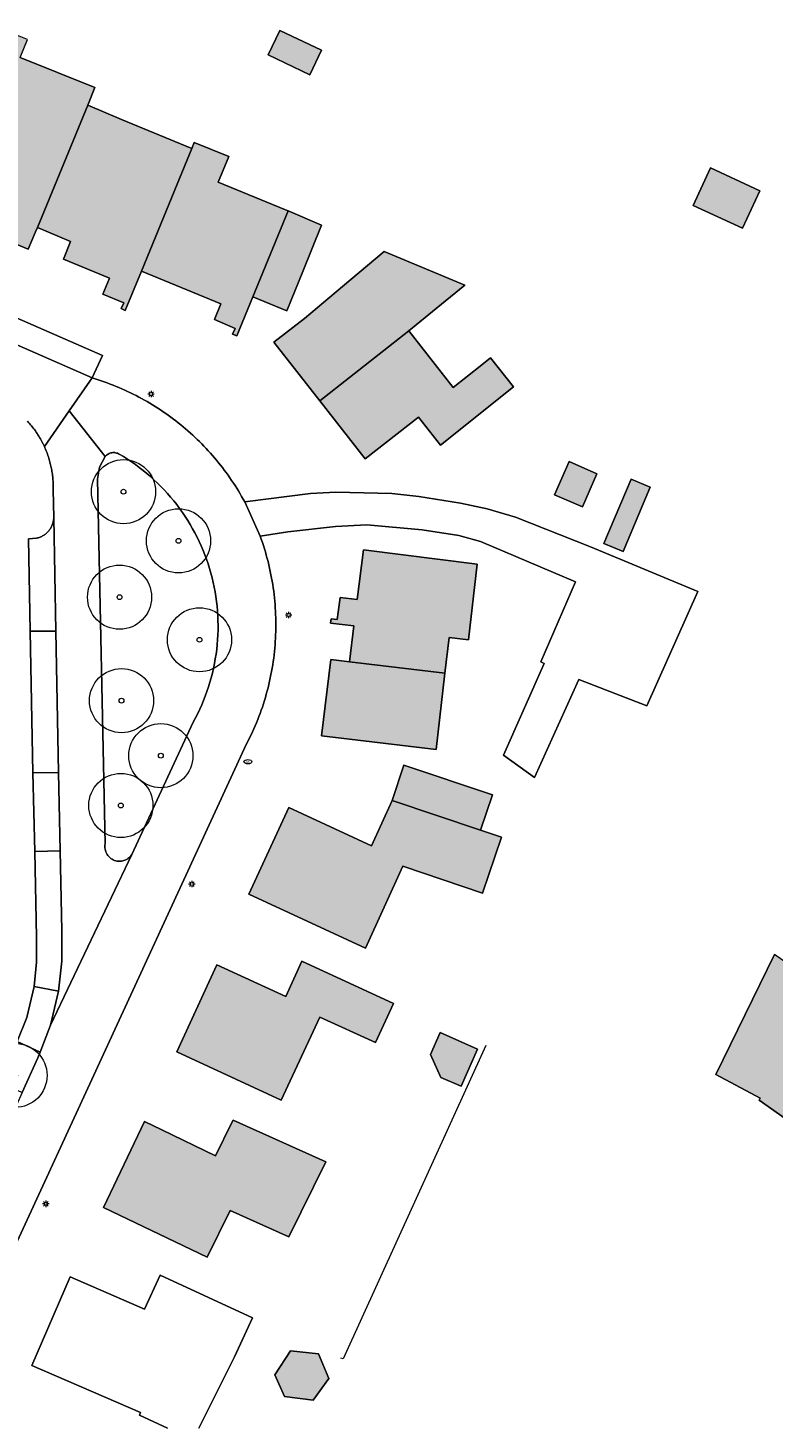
# Model space of a CAD drawing. Header units: metres. Extents: x 187482 to 189800, y 333582 to 335019.
# Tile 8 of 256: x 187696 to 187754, y 333584 to 333693. Entities that reach past the tile are written whole.
import ezdxf
from ezdxf.enums import TextEntityAlignment as Align

# ---------------------------------------------------------------- set-up
doc = ezdxf.new("R2010")
doc.units = ezdxf.units.M
doc.layers.get('0').update_dxf_attribs({"color": 252, "lineweight": 18})
for name, color, linetype, lineweight in [('B-WE-GR-BEPLANTING_CULTUUR_HEESTERS-GV', 252, 'Continuous', 18), ('B-WE-GR-BOOM-S', 252, 'Continuous', 18), ('B-WE-IE-MEUBILAIR-S', 252, 'Continuous', 18), ('B-WE-IE-TERREINAFSCHEIDING_KUNSTMATIG_MUUR-G', 252, 'IE-TERREINAFSCHEIDING_KUNSTMATIG-SO', 18), ('B-WE-OG-BEBOUWING-GV', 252, 'Continuous', 18), ('B-WE-OG-TERREIN_ERF-GV', 252, 'Continuous', 18), ('B-WE-VH-OPENVERHARDING_BETONSTRAATSTEEN-GV', 252, 'Continuous', 18), ('B-WE-VH-OPENVERHARDING_SIERBESTRATING-GV', 252, 'Continuous', 18), ('B-WE-VH-OPENVERHARDING_STRAATBAKSTEEN-GV', 252, 'Continuous', 18), ('B-WE-VH-OPENVERHARDING_TEGEL-GV', 252, 'Continuous', 18)]:
    doc.layers.add(name, color=color, linetype=linetype, lineweight=lineweight)
doc.layers.add('B-WE-OG-BEBOUWING-V', color=7, linetype='Continuous', lineweight=18, true_color=0xf0f0f0)
doc.styles.add('NLCS-ISO', font='NLCS-ISO.ttf')
doc.linetypes.add('IE-TERREINAFSCHEIDING_KUNSTMATIG-SO', pattern='A,4,[82,NLCS.SHX,S=0.75,R=90,X=0,Y=0],4,-2', length=10)

# ---------------------------------------------------------------- blocks, each defined once
blk = doc.blocks.new('SIE-MEUBILAIR_PAAL_LICHTMAST-SO')
for points in [[(-0.62, 0), (-1, 0)], [(-0.71, 0.71), (-0.44, 0.44)], [(0, 1), (0, 0.62)], [(0.44, 0.44), (0.71, 0.71)], [(1, 0), (0.62, 0)], [(-0.71, -0.71), (-0.44, -0.44)], [(0, -0.62), (0, -1)], [(0.44, -0.44), (0.71, -0.71)]]:
    blk.add_lwpolyline(points)
blk.add_circle((0, 0), 0.5)
blk = doc.blocks.new('SIE-MEUBILAIR_PUT_BRANDKRAAN-SO')
blk.add_ellipse((0, 0), major_axis=(1.25, 0), ratio=0.54)
at = {"style": 'NLCS-ISO'}
blk.add_text('bk', height=0.75, dxfattribs=at).set_placement((0.03, 0), align=Align.MIDDLE_CENTER)
blk = doc.blocks.new('SGR-BOOM_GBKN-SO')
at = {"color": 0, "linetype": 'ByBlock', "lineweight": 18}
for radius in [2, 0.15]:
    blk.add_circle((0, 0), radius, dxfattribs=at)

msp = doc.modelspace()

# ---------------------------------------------------------------- hatches: boundary and pattern name
at = {"layer": 'B-WE-OG-BEBOUWING-V'}
h = msp.add_hatch(color=256, dxfattribs=at)
h.dxf.hatch_style = 1
h.paths.add_polyline_path([(187690.069, 333684.255), (187692.666, 333683.133), (187691.979, 333681.482), (187690.618, 333678.208), (187696.134, 333675.914), (187696.702, 333677.281), (187696.86, 333677.602), (187700.79, 333687.144), (187701.346, 333688.517), (187695.522, 333690.877), (187696.085, 333692.267), (187693.853, 333693.171), (187692.995, 333691.053), (187692.051, 333688.86), (187690.491, 333685.236)], flags=17)
h = msp.add_hatch(color=256, dxfattribs=at)
h.dxf.hatch_style = 1
h.paths.add_polyline_path([(187718.105, 333689.527), (187719.015, 333691.443), (187715.77, 333692.985), (187714.86, 333691.069)], flags=17)
h = msp.add_hatch(color=256, dxfattribs=at)
h.dxf.hatch_style = 1
h.paths.add_polyline_path([(187696.86, 333677.602), (187699.449, 333676.512), (187698.884, 333675.144), (187702.483, 333673.656), (187701.965, 333672.42), (187703.588, 333671.74), (187703.394, 333671.279), (187703.708, 333671.147), (187704.986, 333674.194), (187707.767, 333680.987), (187708.893, 333683.764), (187703.426, 333686.044), (187700.79, 333687.144)], flags=17)
h = msp.add_hatch(color=256, dxfattribs=at)
h.dxf.hatch_style = 1
h.paths.add_polyline_path([(187713.672, 333672.199), (187716.416, 333678.901), (187716.201, 333678.993), (187710.962, 333681.134), (187711.782, 333683.138), (187709.086, 333684.241), (187708.893, 333683.764), (187707.767, 333680.987), (187704.986, 333674.194), (187711.178, 333671.658), (187710.66, 333670.422), (187712.283, 333669.742), (187712.089, 333669.281), (187712.403, 333669.149)], flags=17)
h = msp.add_hatch(color=256, dxfattribs=at)
h.dxf.hatch_style = 1
h.paths.add_polyline_path([(187749.373, 333682.252), (187748.02, 333679.33), (187751.862, 333677.552), (187753.214, 333680.475)], flags=17)
h = msp.add_hatch(color=256, dxfattribs=at)
h.dxf.hatch_style = 1
h.paths.add_polyline_path([(187716.416, 333678.901), (187713.672, 333672.199), (187716.314, 333671.099), (187717.57, 333674.19), (187719.029, 333677.782)], flags=17)
h = msp.add_hatch(color=256, dxfattribs=at)
h.dxf.hatch_style = 1
h.paths.add_polyline_path([(187718.882, 333664.082), (187725.819, 333669.554), (187727.955, 333671.288), (187730.194, 333673.107), (187723.909, 333675.738), (187720.647, 333673.001), (187717.695, 333670.524), (187715.305, 333668.653)], flags=17)
h = msp.add_hatch(color=256, dxfattribs=at)
h.dxf.hatch_style = 1
h.paths.add_polyline_path([(187725.819, 333669.554), (187718.882, 333664.082), (187722.423, 333659.558), (187726.584, 333662.815), (187728.298, 333660.637), (187733.986, 333665.172), (187732.201, 333667.436), (187731.52, 333666.899), (187729.29, 333665.14)], flags=17)
h = msp.add_hatch(color=256, dxfattribs=at)
h.dxf.hatch_style = 1
h.paths.add_polyline_path([(187739.366, 333655.816), (187740.493, 333658.4), (187738.327, 333659.345), (187737.2, 333656.761)], flags=17)
h = msp.add_hatch(color=256, dxfattribs=at)
h.dxf.hatch_style = 1
h.paths.add_polyline_path([(187742.542, 333652.325), (187744.666, 333657.348), (187743.163, 333657.984), (187741.04, 333652.96)], flags=17)
h = msp.add_hatch(color=256, dxfattribs=at)
h.dxf.hatch_style = 1
h.paths.add_polyline_path([(187721.213, 333643.74), (187728.643, 333642.851), (187728.965, 333645.628), (187730.474, 333645.45), (187731.173, 333651.361), (187722.283, 333652.463), (187721.802, 333648.581), (187720.474, 333648.755), (187720.247, 333647.029), (187719.762, 333647.094), (187719.722, 333646.754), (187721.539, 333646.54)], flags=17)
h = msp.add_hatch(color=256, dxfattribs=at)
h.dxf.hatch_style = 1
h.paths.add_polyline_path([(187721.213, 333643.74), (187719.754, 333643.917), (187719.031, 333637.971), (187727.951, 333636.885), (187728.643, 333642.851)], flags=17)
h = msp.add_hatch(color=256, dxfattribs=at)
h.dxf.hatch_style = 1
h.paths.add_polyline_path([(187731.43, 333630.608), (187732.347, 333633.351), (187725.43, 333635.677), (187724.519, 333632.927)], flags=17)
h = msp.add_hatch(color=256, dxfattribs=at)
h.dxf.hatch_style = 1
h.paths.add_polyline_path([(187724.519, 333632.927), (187722.913, 333629.39), (187716.474, 333632.367), (187713.346, 333625.602), (187722.441, 333621.397), (187725.352, 333627.796), (187731.579, 333625.689), (187733.054, 333630.062), (187731.43, 333630.608)], flags=17)
h = msp.add_hatch(color=256, dxfattribs=at)
h.dxf.hatch_style = 1
h.paths.add_polyline_path([(187781.59, 333600.119), (187771.97, 333607.031), (187767.81, 333609.942), (187767.504, 333610.156), (187767.287, 333609.852), (187762.404, 333613.271), (187757.132, 333616.962), (187757.858, 333618.419), (187757.61, 333618.595), (187755.785, 333619.896), (187754.367, 333620.907), (187749.769, 333611.534), (187753.228, 333609.694), (187753.151, 333609.537), (187776.524, 333593.068)], flags=17)
h = msp.add_hatch(color=256, dxfattribs=at)
h.dxf.hatch_style = 1
h.paths.add_polyline_path([(187707.726, 333613.324), (187715.869, 333609.553), (187718.876, 333616.023), (187723.24, 333614.044), (187724.641, 333617.082), (187717.495, 333620.38), (187716.235, 333617.616), (187710.865, 333620.103)], flags=17)
h = msp.add_hatch(color=256, dxfattribs=at)
h.dxf.hatch_style = 1
h.paths.add_polyline_path([(187728.328, 333611.322), (187729.92, 333610.622), (187731.197, 333613.528), (187728.269, 333614.815), (187727.522, 333613.116)], flags=17)
h = msp.add_hatch(color=256, dxfattribs=at)
h.dxf.hatch_style = 1
h.paths.add_polyline_path([(187711.904, 333600.931), (187716.461, 333598.874), (187719.348, 333604.73), (187712.132, 333607.985), (187712.037, 333607.794), (187710.755, 333605.211), (187706.558, 333607.223), (187705.218, 333607.865), (187702.01, 333601.17), (187710.105, 333597.29)], flags=17)
h = msp.add_hatch(color=256, dxfattribs=at)
h.dxf.hatch_style = 1
h.paths.add_polyline_path([(187718.372, 333586.136), (187719.599, 333587.828), (187718.787, 333589.758), (187716.595, 333589.982), (187715.378, 333588.12), (187716.129, 333586.436)], flags=17)

# ---------------------------------------------------------------- linework, layer by layer
at = {"layer": 'B-WE-GR-BEPLANTING_CULTUUR_HEESTERS-GV', "flags": 128}
for points in [[(187698.3, 333646.125), (187696.297, 333646.117), (187696.513, 333635.078), (187698.495, 333635.089)], [(187696.593, 333618.395), (187698.502, 333618.032), (187698.768, 333620.395), (187698.764, 333622.773), (187698.638, 333628.98), (187696.649, 333628.946), (187696.785, 333622.243), (187696.797, 333620.314)], [(187693.847, 333610.982), (187695.665, 333610.143), (187696.892, 333612.833), (187697.068, 333613.292), (187695.28, 333614.124), (187695.107, 333613.69)]]:
    msp.add_lwpolyline(points, close=True, dxfattribs=at)
at = {"layer": 'B-WE-IE-TERREINAFSCHEIDING_KUNSTMATIG_MUUR-G', "ltscale": 0.2, "flags": 128}
msp.add_lwpolyline([(187731.848, 333613.802), (187720.717, 333589.375), (187720.539, 333589.424)], dxfattribs=at)
at = {"layer": 'B-WE-OG-BEBOUWING-GV', "flags": 128}
for points in [[(187690.069, 333684.255), (187692.666, 333683.133), (187691.979, 333681.482), (187690.618, 333678.208), (187696.134, 333675.914), (187696.702, 333677.281), (187696.86, 333677.602), (187700.79, 333687.144), (187701.346, 333688.517), (187695.522, 333690.877), (187696.085, 333692.267), (187693.853, 333693.171), (187692.995, 333691.053), (187692.051, 333688.86), (187690.491, 333685.236)], [(187718.105, 333689.527), (187719.015, 333691.443), (187715.77, 333692.985), (187714.86, 333691.069)], [(187696.86, 333677.602), (187699.449, 333676.512), (187698.884, 333675.144), (187702.483, 333673.656), (187701.965, 333672.42), (187703.588, 333671.74), (187703.394, 333671.279), (187703.708, 333671.147), (187704.986, 333674.194), (187707.767, 333680.987), (187708.893, 333683.764), (187703.426, 333686.044), (187700.79, 333687.144)], [(187713.672, 333672.199), (187716.416, 333678.901), (187716.201, 333678.993), (187710.962, 333681.134), (187711.782, 333683.138), (187709.086, 333684.241), (187708.893, 333683.764), (187707.767, 333680.987), (187704.986, 333674.194), (187711.178, 333671.658), (187710.66, 333670.422), (187712.283, 333669.742), (187712.089, 333669.281), (187712.403, 333669.149)], [(187749.373, 333682.252), (187748.02, 333679.33), (187751.862, 333677.552), (187753.214, 333680.475)], [(187716.416, 333678.901), (187713.672, 333672.199), (187716.314, 333671.099), (187717.57, 333674.19), (187719.029, 333677.782)], [(187718.882, 333664.082), (187725.819, 333669.554), (187727.955, 333671.288), (187730.194, 333673.107), (187723.909, 333675.738), (187720.647, 333673.001), (187717.695, 333670.524), (187715.305, 333668.653)], [(187725.819, 333669.554), (187718.882, 333664.082), (187722.423, 333659.558), (187726.584, 333662.815), (187728.298, 333660.637), (187733.986, 333665.172), (187732.201, 333667.436), (187731.52, 333666.899), (187729.29, 333665.14)], [(187739.366, 333655.816), (187740.493, 333658.4), (187738.327, 333659.345), (187737.2, 333656.761)], [(187742.542, 333652.325), (187744.666, 333657.348), (187743.163, 333657.984), (187741.04, 333652.96)], [(187721.213, 333643.74), (187728.643, 333642.851), (187728.965, 333645.628), (187730.474, 333645.45), (187731.173, 333651.361), (187722.283, 333652.463), (187721.802, 333648.581), (187720.474, 333648.755), (187720.247, 333647.029), (187719.762, 333647.094), (187719.722, 333646.754), (187721.539, 333646.54)], [(187721.213, 333643.74), (187719.754, 333643.917), (187719.031, 333637.971), (187727.951, 333636.885), (187728.643, 333642.851)], [(187731.43, 333630.608), (187732.347, 333633.351), (187725.43, 333635.677), (187724.519, 333632.927)], [(187724.519, 333632.927), (187722.913, 333629.39), (187716.474, 333632.367), (187713.346, 333625.602), (187722.441, 333621.397), (187725.352, 333627.796), (187731.579, 333625.689), (187733.054, 333630.062), (187731.43, 333630.608)], [(187781.59, 333600.119), (187771.97, 333607.031), (187767.81, 333609.942), (187767.504, 333610.156), (187767.287, 333609.852), (187762.404, 333613.271), (187757.132, 333616.962), (187757.858, 333618.419), (187757.61, 333618.595), (187755.785, 333619.896), (187754.367, 333620.907), (187749.769, 333611.534), (187753.228, 333609.694), (187753.151, 333609.537), (187776.524, 333593.068)], [(187707.726, 333613.324), (187715.869, 333609.553), (187718.876, 333616.023), (187723.24, 333614.044), (187724.641, 333617.082), (187717.495, 333620.38), (187716.235, 333617.616), (187710.865, 333620.103)], [(187728.328, 333611.322), (187729.92, 333610.622), (187731.197, 333613.528), (187728.269, 333614.815), (187727.522, 333613.116)], [(187711.904, 333600.931), (187716.461, 333598.874), (187719.348, 333604.73), (187712.132, 333607.985), (187712.037, 333607.794), (187710.755, 333605.211), (187706.558, 333607.223), (187705.218, 333607.865), (187702.01, 333601.17), (187710.105, 333597.29)], [(187718.372, 333586.136), (187719.599, 333587.828), (187718.787, 333589.758), (187716.595, 333589.982), (187715.378, 333588.12), (187716.129, 333586.436)]]:
    msp.add_lwpolyline(points, close=True, dxfattribs=at)
msp.add_lwpolyline([(187709.443, 333583.97), (187712.221, 333589.534), (187713.628, 333592.571), (187706.437, 333595.897), (187705.207, 333593.246), (187699.417, 333595.759), (187696.419, 333588.852)], dxfattribs=at)
at = {"layer": 'B-WE-OG-BEBOUWING-GV'}
msp.add_lwpolyline([(187696.419, 333588.852), (187704.902, 333585.17), (187704.813, 333584.977), (187706.998, 333583.97)], dxfattribs=at)
at = {"layer": 'B-WE-OG-TERREIN_ERF-GV', "flags": 128}
for points in [[(187718.105, 333689.527), (187714.86, 333691.069), (187715.77, 333692.985), (187719.015, 333691.443)], [(187749.373, 333682.252), (187753.214, 333680.475), (187751.862, 333677.552), (187748.02, 333679.33)], [(187718.882, 333664.082), (187715.305, 333668.653), (187717.695, 333670.524), (187720.647, 333673.001), (187723.909, 333675.738), (187730.194, 333673.107), (187727.955, 333671.288), (187725.819, 333669.554), (187729.29, 333665.14), (187731.52, 333666.899), (187732.201, 333667.436), (187733.986, 333665.172), (187728.298, 333660.637), (187726.584, 333662.815), (187722.423, 333659.558)], [(187739.366, 333655.816), (187737.2, 333656.761), (187738.327, 333659.345), (187740.493, 333658.4)], [(187714.231, 333653.544), (187716.397, 333653.877), (187720.118, 333654.297), (187722.557, 333654.414), (187726.866, 333654.039), (187729.731, 333653.59), (187731.422, 333653.118), (187738.821, 333649.959), (187736.141, 333643.72), (187736.39, 333643.598), (187733.203, 333636.44), (187735.623, 333634.71), (187739.097, 333642.344), (187744.407, 333640.301), (187748.371, 333649.218), (187740.015, 333652.714), (187734.154, 333655.009), (187731.952, 333655.657), (187729.853, 333656.114), (187726.604, 333656.625), (187724.512, 333656.849), (187720.148, 333656.959), (187718.154, 333656.873), (187713.029, 333656.205)], [(187743.163, 333657.984), (187744.666, 333657.348), (187742.542, 333652.325), (187741.04, 333652.96)], [(187721.213, 333643.74), (187721.539, 333646.54), (187719.722, 333646.754), (187719.762, 333647.094), (187720.247, 333647.029), (187720.474, 333648.755), (187721.802, 333648.581), (187722.283, 333652.463), (187731.173, 333651.361), (187730.474, 333645.45), (187728.965, 333645.628), (187728.643, 333642.851), (187727.951, 333636.885), (187719.031, 333637.971), (187719.754, 333643.917)], [(187724.519, 333632.927), (187725.43, 333635.677), (187732.347, 333633.351), (187731.43, 333630.608), (187733.054, 333630.062), (187731.579, 333625.689), (187725.352, 333627.796), (187722.441, 333621.397), (187713.346, 333625.602), (187716.474, 333632.367), (187722.913, 333629.39)], [(187716.235, 333617.616), (187717.495, 333620.38), (187724.641, 333617.082), (187723.24, 333614.044), (187718.876, 333616.023), (187715.869, 333609.553), (187707.726, 333613.324), (187710.865, 333620.103)], [(187728.328, 333611.322), (187727.522, 333613.116), (187728.269, 333614.815), (187731.197, 333613.528), (187729.92, 333610.622)], [(187712.132, 333607.985), (187719.348, 333604.73), (187716.461, 333598.874), (187711.904, 333600.931), (187710.105, 333597.29), (187702.01, 333601.17), (187705.218, 333607.865), (187706.558, 333607.223), (187710.755, 333605.211), (187712.037, 333607.794)], [(187718.372, 333586.136), (187716.129, 333586.436), (187715.378, 333588.12), (187716.595, 333589.982), (187718.787, 333589.758), (187719.599, 333587.828)]]:
    msp.add_lwpolyline(points, close=True, dxfattribs=at)
for points in [[(187695.522, 333690.877), (187701.346, 333688.517), (187700.79, 333687.144), (187703.426, 333686.044), (187708.893, 333683.764), (187709.086, 333684.241), (187711.782, 333683.138), (187710.962, 333681.134), (187716.201, 333678.993), (187716.416, 333678.901), (187719.029, 333677.782), (187717.57, 333674.19), (187716.314, 333671.099), (187713.672, 333672.199), (187712.403, 333669.149), (187712.089, 333669.281), (187712.283, 333669.742), (187710.66, 333670.422), (187711.178, 333671.658), (187704.986, 333674.194), (187703.708, 333671.147), (187703.394, 333671.279), (187703.588, 333671.74), (187701.965, 333672.42), (187702.483, 333673.656), (187698.884, 333675.144), (187699.449, 333676.512), (187696.86, 333677.602), (187696.702, 333677.281), (187696.134, 333675.914), (187690.618, 333678.208)], [(187666.353, 333683.185), (187701.948, 333667.617), (187701.137, 333665.872)], [(187713.029, 333656.205), (187718.154, 333656.873), (187720.148, 333656.959), (187724.512, 333656.849), (187726.604, 333656.625), (187729.853, 333656.114), (187731.952, 333655.657), (187734.154, 333655.009), (187740.015, 333652.714), (187748.371, 333649.218), (187744.407, 333640.301), (187739.097, 333642.344), (187735.623, 333634.71), (187733.203, 333636.44), (187736.39, 333643.598), (187736.141, 333643.72), (187738.821, 333649.959), (187731.422, 333653.118), (187729.731, 333653.59), (187726.866, 333654.039), (187722.557, 333654.414), (187720.118, 333654.297), (187716.397, 333653.877), (187714.231, 333653.544)], [(187713.175, 333637.325), (187688.541, 333583.97)], [(187776.524, 333593.068), (187753.151, 333609.537), (187753.228, 333609.694), (187749.769, 333611.534), (187754.367, 333620.907)], [(187706.998, 333583.97), (187704.813, 333584.977), (187704.902, 333585.17), (187696.419, 333588.852), (187699.417, 333595.759), (187705.207, 333593.246)]]:
    msp.add_lwpolyline(points, dxfattribs=at)
at = {"layer": 'B-WE-OG-TERREIN_ERF-GV'}
for points in [[(187701.137, 333665.872, -0.0243124), (187702.989, 333665.217)], [(187702.989, 333665.217, -0.0248135), (187704.768, 333664.383)], [(187704.768, 333664.383, -0.0241738), (187706.458, 333663.38)], [(187706.458, 333663.38, -0.0247415), (187708.041, 333662.217)], [(187708.041, 333662.217, -0.0245196), (187709.503, 333660.905)], [(187709.503, 333660.905, -0.0237926), (187710.83, 333659.456)], [(187710.83, 333659.456, -0.0244275), (187712.009, 333657.884)], [(187712.009, 333657.884, -0.0248787), (187713.029, 333656.205)], [(187714.231, 333653.544, -0.0260215), (187714.847, 333651.546)], [(187714.847, 333651.546, -0.0263575), (187715.253, 333649.495)], [(187715.253, 333649.495, -0.0259832), (187715.443, 333647.413)], [(187715.443, 333647.413, -0.0263114), (187715.416, 333645.323)], [(187715.416, 333645.323, -0.0259922), (187715.172, 333643.247)], [(187715.172, 333643.247, -0.0259883), (187714.713, 333641.207)], [(187714.713, 333641.207, -0.0261677), (187714.045, 333639.226)], [(187714.045, 333639.226, -0.0263253), (187713.175, 333637.325)]]:
    msp.add_lwpolyline(points, format="xyb", dxfattribs=at)
msp.add_lwpolyline([(187705.207, 333593.246), (187706.437, 333595.897), (187713.628, 333592.571), (187712.221, 333589.534), (187709.443, 333583.97)], dxfattribs=at)
at = {"layer": 'B-WE-VH-OPENVERHARDING_BETONSTRAATSTEEN-GV', "flags": 128}
msp.add_lwpolyline([(187696.799, 333653.382), (187696.159, 333653.318), (187696.297, 333646.117), (187698.3, 333646.125), (187698.132, 333654.958)], dxfattribs=at)
at = {"layer": 'B-WE-VH-OPENVERHARDING_BETONSTRAATSTEEN-GV'}
for points in [[(187698.132, 333654.958, -0.0437078), (187698.098, 333654.682)], [(187697.541, 333653.744, -0.0418008), (187697.315, 333653.582)], [(187697.737, 333653.94, -0.0408163), (187697.541, 333653.744)], [(187697.898, 333654.166, -0.0389626), (187697.737, 333653.94)], [(187698.02, 333654.416, -0.0386129), (187697.898, 333654.166)], [(187698.098, 333654.682, -0.0456014), (187698.02, 333654.416)], [(187697.065, 333653.461, -0.0421058), (187696.799, 333653.382)], [(187697.315, 333653.582, -0.041924), (187697.065, 333653.461)]]:
    msp.add_lwpolyline(points, format="xyb", dxfattribs=at)
at = {"layer": 'B-WE-VH-OPENVERHARDING_BETONSTRAATSTEEN-GV', "flags": 128}
msp.add_lwpolyline([(187697.867, 333615.38), (187698.502, 333618.032), (187696.593, 333618.395), (187696.02, 333615.989), (187695.28, 333614.124), (187697.068, 333613.292)], close=True, dxfattribs=at)
at = {"layer": 'B-WE-VH-OPENVERHARDING_SIERBESTRATING-GV', "flags": 128}
for points in [[(187702.145, 333659.748), (187701.698, 333658.909), (187701.537, 333657.973), (187702.14, 333629.547)], [(187704.235, 333628.702), (187709.012, 333639.024)]]:
    msp.add_lwpolyline(points, dxfattribs=at)
at = {"layer": 'B-WE-VH-OPENVERHARDING_SIERBESTRATING-GV'}
for points in [[(187702.252, 333659.854, 0.0422316), (187702.145, 333659.748)], [(187702.376, 333659.94, 0.036889), (187702.252, 333659.854)], [(187702.513, 333660.002, 0.0445763), (187702.376, 333659.94)], [(187702.659, 333660.04, 0.0418281), (187702.513, 333660.002)], [(187702.809, 333660.052, 0.039746), (187702.659, 333660.04)], [(187702.959, 333660.037, 0.0475282), (187702.809, 333660.052)], [(187703.104, 333659.996, 0.050121), (187702.959, 333660.037)], [(187703.24, 333659.931, 0.0533435), (187703.104, 333659.996)], [(187705.673, 333658.18, 0.048244), (187703.24, 333659.931)], [(187707.724, 333655.993, 0.0486183), (187705.673, 333658.18)], [(187709.316, 333653.453, 0.0483032), (187707.724, 333655.993)], [(187710.389, 333650.654, 0.0483805), (187709.316, 333653.453)], [(187710.904, 333647.701, 0.0484288), (187710.389, 333650.654)], [(187710.841, 333644.704, 0.0483814), (187710.904, 333647.701)], [(187710.202, 333641.775, 0.0481563), (187710.841, 333644.704)], [(187709.012, 333639.024, 0.0485818), (187710.202, 333641.775)], [(187702.14, 333629.547, 0.0974568), (187702.138, 333629.116)], [(187702.138, 333629.116, 0.0949459), (187702.294, 333628.715)], [(187702.294, 333628.715, 0.093525), (187702.587, 333628.399)], [(187703.995, 333628.434, 0.0789353), (187704.235, 333628.702)], [(187702.587, 333628.399, 0.0965168), (187702.976, 333628.213)], [(187702.976, 333628.213, 0.0785425), (187703.334, 333628.177)], [(187703.334, 333628.177, 0.0791466), (187703.685, 333628.253)], [(187703.685, 333628.253, 0.0749957), (187703.995, 333628.434)]]:
    msp.add_lwpolyline(points, format="xyb", dxfattribs=at)
at = {"layer": 'B-WE-VH-OPENVERHARDING_SIERBESTRATING-GV', "flags": 128}
msp.add_lwpolyline([(187698.495, 333635.089), (187696.513, 333635.078), (187696.649, 333628.946), (187698.638, 333628.98)], close=True, dxfattribs=at)
at = {"layer": 'B-WE-VH-OPENVERHARDING_STRAATBAKSTEEN-GV', "flags": 128}
for points in [[(187697.207, 333660.918), (187697.232, 333660.87), (187697.257, 333660.822), (187697.282, 333660.774), (187697.306, 333660.725), (187697.33, 333660.676), (187697.353, 333660.628), (187697.376, 333660.579), (187697.399, 333660.53), (187699.339, 333663.303), (187701.137, 333665.872), (187665.338, 333681.553)], [(187701.137, 333665.872), (187699.339, 333663.303), (187702.145, 333659.748)], [(187702.14, 333629.547), (187701.537, 333657.973), (187701.698, 333658.909), (187702.145, 333659.748), (187699.339, 333663.303), (187697.399, 333660.53)], [(187698.09, 333657.177), (187698.132, 333654.958), (187698.3, 333646.125), (187698.495, 333635.089), (187698.638, 333628.98), (187698.764, 333622.773), (187698.768, 333620.395), (187698.502, 333618.032)], [(187714.231, 333653.544), (187713.029, 333656.205)], [(187709.012, 333639.024), (187704.235, 333628.702), (187697.867, 333615.38), (187697.068, 333613.292), (187696.892, 333612.833), (187695.665, 333610.143), (187695.216, 333609.158), (187683.586, 333583.97)], [(187688.541, 333583.97), (187713.175, 333637.325)], [(187698.502, 333618.032), (187697.867, 333615.38), (187704.235, 333628.702)]]:
    msp.add_lwpolyline(points, dxfattribs=at)
at = {"layer": 'B-WE-VH-OPENVERHARDING_STRAATBAKSTEEN-GV'}
for points in [[(187702.989, 333665.217, 0.0243124), (187701.137, 333665.872)], [(187704.768, 333664.383, 0.0248135), (187702.989, 333665.217)], [(187706.458, 333663.38, 0.0241738), (187704.768, 333664.383)], [(187696.088, 333662.5, -0.0315351), (187696.698, 333661.745)], [(187708.041, 333662.217, 0.0247415), (187706.458, 333663.38)], [(187696.698, 333661.745, -0.0328544), (187697.207, 333660.918)], [(187709.503, 333660.905, 0.0245196), (187708.041, 333662.217)], [(187697.399, 333660.53, -0.0124515), (187697.568, 333660.132)], [(187710.83, 333659.456, 0.0237926), (187709.503, 333660.905)], [(187697.568, 333660.132, -0.0146547), (187697.714, 333659.726)], [(187697.714, 333659.726, -0.0117826), (187697.837, 333659.313)], [(187697.837, 333659.313, -0.0112782), (187697.936, 333658.893)], [(187702.145, 333659.748, -0.0422316), (187702.252, 333659.854)], [(187702.252, 333659.854, -0.036889), (187702.376, 333659.94)], [(187702.376, 333659.94, -0.0445763), (187702.513, 333660.002)], [(187702.513, 333660.002, -0.0418281), (187702.659, 333660.04)], [(187702.659, 333660.04, -0.039746), (187702.809, 333660.052)], [(187702.809, 333660.052, -0.0475282), (187702.959, 333660.037)], [(187702.959, 333660.037, -0.050121), (187703.104, 333659.996)], [(187703.104, 333659.996, -0.0533435), (187703.24, 333659.931)], [(187703.24, 333659.931, -0.048244), (187705.673, 333658.18)], [(187712.009, 333657.884, 0.0244275), (187710.83, 333659.456)], [(187697.936, 333658.893, -0.0118121), (187698.011, 333658.468)], [(187698.011, 333658.468, -0.0117659), (187698.062, 333658.039)], [(187698.062, 333658.039, -0.0139027), (187698.088, 333657.609)], [(187705.673, 333658.18, -0.0486183), (187707.724, 333655.993)], [(187698.088, 333657.609, -0.0138886), (187698.09, 333657.177)], [(187713.029, 333656.205, 0.0248787), (187712.009, 333657.884)], [(187707.724, 333655.993, -0.0483032), (187709.316, 333653.453)], [(187709.316, 333653.453, -0.0483805), (187710.389, 333650.654)], [(187714.847, 333651.546, 0.0260215), (187714.231, 333653.544)], [(187715.253, 333649.495, 0.0263575), (187714.847, 333651.546)], [(187710.389, 333650.654, -0.0484288), (187710.904, 333647.701)], [(187715.443, 333647.413, 0.0259832), (187715.253, 333649.495)], [(187710.904, 333647.701, -0.0483814), (187710.841, 333644.704)], [(187715.416, 333645.323, 0.0263114), (187715.443, 333647.413)], [(187715.172, 333643.247, 0.0259922), (187715.416, 333645.323)], [(187710.841, 333644.704, -0.0481563), (187710.202, 333641.775)], [(187714.713, 333641.207, 0.0259883), (187715.172, 333643.247)], [(187710.202, 333641.775, -0.0485818), (187709.012, 333639.024)], [(187714.045, 333639.226, 0.0261677), (187714.713, 333641.207)], [(187713.175, 333637.325, 0.0263253), (187714.045, 333639.226)], [(187702.138, 333629.116, -0.0974568), (187702.14, 333629.547)], [(187702.294, 333628.715, -0.0949459), (187702.138, 333629.116)], [(187702.587, 333628.399, -0.093525), (187702.294, 333628.715)], [(187704.235, 333628.702, -0.0789353), (187703.995, 333628.434)], [(187702.976, 333628.213, -0.0965168), (187702.587, 333628.399)], [(187703.334, 333628.177, -0.0785425), (187702.976, 333628.213)], [(187703.685, 333628.253, -0.0791466), (187703.334, 333628.177)], [(187703.995, 333628.434, -0.0749957), (187703.685, 333628.253)]]:
    msp.add_lwpolyline(points, format="xyb", dxfattribs=at)
at = {"layer": 'B-WE-VH-OPENVERHARDING_TEGEL-GV', "flags": 128}
for points in [[(187665.338, 333681.553), (187701.137, 333665.872), (187701.948, 333667.617), (187666.353, 333683.185)], [(187697.399, 333660.53), (187697.376, 333660.579), (187697.353, 333660.628), (187697.33, 333660.676), (187697.306, 333660.725), (187697.282, 333660.774), (187697.257, 333660.822), (187697.232, 333660.87), (187697.207, 333660.918)], [(187698.132, 333654.958), (187698.09, 333657.177)], [(187681.369, 333583.97), (187681.56, 333584.394), (187693.4, 333610.021), (187693.847, 333610.982), (187695.107, 333613.69), (187695.28, 333614.124), (187696.02, 333615.989), (187696.593, 333618.395), (187696.797, 333620.314), (187696.785, 333622.243), (187696.649, 333628.946), (187696.513, 333635.078), (187696.297, 333646.117), (187696.159, 333653.318), (187696.799, 333653.382)]]:
    msp.add_lwpolyline(points, dxfattribs=at)
at = {"layer": 'B-WE-VH-OPENVERHARDING_TEGEL-GV'}
for points in [[(187696.698, 333661.745, 0.0315351), (187696.088, 333662.5)], [(187697.207, 333660.918, 0.0328544), (187696.698, 333661.745)], [(187697.568, 333660.132, 0.0124515), (187697.399, 333660.53)], [(187697.714, 333659.726, 0.0146547), (187697.568, 333660.132)], [(187697.837, 333659.313, 0.0117826), (187697.714, 333659.726)], [(187697.936, 333658.893, 0.0112782), (187697.837, 333659.313)], [(187698.011, 333658.468, 0.0118121), (187697.936, 333658.893)], [(187698.062, 333658.039, 0.0117659), (187698.011, 333658.468)], [(187698.088, 333657.609, 0.0139027), (187698.062, 333658.039)], [(187698.09, 333657.177, 0.0138886), (187698.088, 333657.609)], [(187698.098, 333654.682, 0.0437078), (187698.132, 333654.958)], [(187697.315, 333653.582, 0.0418008), (187697.541, 333653.744)], [(187697.541, 333653.744, 0.0408163), (187697.737, 333653.94)], [(187697.737, 333653.94, 0.0389626), (187697.898, 333654.166)], [(187697.898, 333654.166, 0.0386129), (187698.02, 333654.416)], [(187698.02, 333654.416, 0.0456014), (187698.098, 333654.682)], [(187696.799, 333653.382, 0.0421058), (187697.065, 333653.461)], [(187697.065, 333653.461, 0.041924), (187697.315, 333653.582)]]:
    msp.add_lwpolyline(points, format="xyb", dxfattribs=at)

# ---------------------------------------------------------------- block references
at = {"layer": 'B-WE-GR-BOOM-S', "xscale": 1.25, "yscale": 1.25, "zscale": 1.25}
for p in [(187703.573, 333657.001), (187707.865, 333653.169), (187703.267, 333648.775), (187709.5, 333645.454), (187703.42, 333640.703), (187706.486, 333636.411), (187703.369, 333632.528), (187695.11, 333611.47)]:
    msp.add_blockref('SGR-BOOM_GBKN-SO', p, dxfattribs=at)
at = {"layer": 'B-WE-IE-MEUBILAIR-S', "xscale": 0.25, "yscale": 0.25, "zscale": 0.25}
for name, p in [('SIE-MEUBILAIR_PAAL_LICHTMAST-SO', (187705.728, 333664.617)), ('SIE-MEUBILAIR_PAAL_LICHTMAST-SO', (187716.452, 333647.384)), ('SIE-MEUBILAIR_PUT_BRANDKRAAN-SO', (187713.277, 333635.938)), ('SIE-MEUBILAIR_PAAL_LICHTMAST-SO', (187708.906, 333626.399)), ('SIE-MEUBILAIR_PAAL_LICHTMAST-SO', (187697.514, 333601.458))]:
    msp.add_blockref(name, p, dxfattribs=at)

doc.saveas('drawing.dxf')
